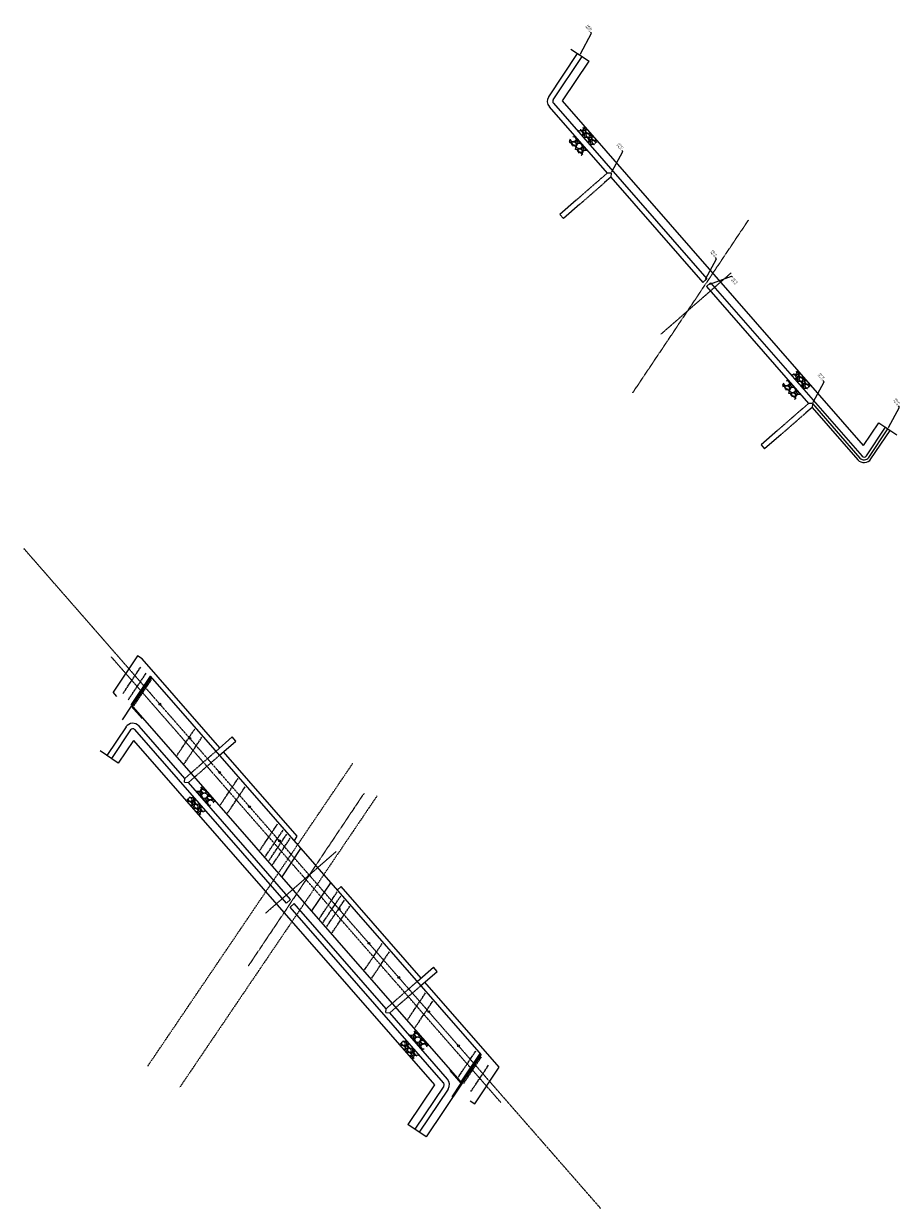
# Model space of a CAD drawing. Header units: inches. Extents: x 26074054 to 26126065, y 7457260 to 7507668.
# Tile 2 of 2: x 26089899 to 26090859, y 7484341 to 7485638. Entities that reach past the tile are written whole.
import ezdxf
from ezdxf import colors
from ezdxf.entities.mleader import LeaderData, LeaderLine
from ezdxf.math import Vec2, Vec3

# ---------------------------------------------------------------- set-up
doc = ezdxf.new("R2010")
doc.units = ezdxf.units.IN
doc.header["$MEASUREMENT"] = 0
for name, pattern in [('bcenterline', [0.5, 0.375, -0.03125, 0.0625, -0.03125]), ('brebarpr', [1.5625, 1.5, -0.0625]), ('HIDDEN', [0.375, 0.25, -0.125]), ('OhDOT_USTN5', [0.11, 0.055, -0.055])]:
    doc.linetypes.add(name, pattern=pattern)
for name, color, linetype in [('BR_P_Brg_Centerline', 2, 'bcenterline'), ('BR_P_Dia_Stl_Det', 1, 'Continuous'), ('BR_P_Drain_Object', 4, 'Continuous'), ('BR_P_Gen_Centerline', 7, 'bcenterline'), ('BR_P_Gen_Joint_Filler', 2, 'Continuous'), ('BR_P_Gen_Porous_Backfill', 3, 'Continuous'), ('BR_P_Gen_Text', 7, 'Continuous'), ('BR_P_Sub_Deep_Centerline', 2, 'bcenterline'), ('BR_P_Sub_Foot_Object', 7, 'Continuous'), ('BR_P_Sub_Object', 1, 'Continuous'), ('BR_P_Sub_Reinforcing', 30, 'brebarpr'), ('DR_X_Storm_Sewer', 151, 'OhDOT_USTN5'), ('SC_Scratch1', 7, 'Continuous')]:
    doc.layers.add(name, color=color, linetype=linetype)
doc.styles.add('Slanted Normal (0.14) Font 31', font='font31.shx', dxfattribs={"height": 0.14})

msp = doc.modelspace()

# ---------------------------------------------------------------- hatches: boundary and pattern name
at = {"layer": 'BR_P_Gen_Joint_Filler'}
h = msp.add_hatch(dxfattribs=at)
h.set_pattern_fill('ANSI31', color=256, scale=10)
h.set_pattern_definition([(176.1527, (26090048.5951, 7484892.9783), (-0.08387, -1.247183), [])])
h.paths.add_polyline_path([(26090017, 7484892.6), (26090018.4, 7484891.1), (26090032.2, 7484911.7), (26090030.9, 7484913.2)])
h.paths.add_polyline_path([(26090030.9, 7484913.2), (26090032.2, 7484911.7), (26090039.2, 7484922), (26090037.8, 7484923.6)])
h = msp.add_hatch(dxfattribs=at)
h.set_pattern_fill('ANSI31', color=256, scale=10)
h.set_pattern_definition([(176.1527, (26090409.6748, 7484479.8328), (-0.08387, -1.247183), [])])
h.paths.add_polyline_path([(26090378.1, 7484479.5), (26090379.5, 7484477.9), (26090393.3, 7484498.5), (26090392, 7484500.1)])
h.paths.add_polyline_path([(26090392, 7484500.1), (26090393.3, 7484498.5), (26090400.2, 7484508.9), (26090398.9, 7484510.4)])
at = {"layer": 'BR_P_Gen_Text', "transparency": 33554534}
h = msp.add_hatch(dxfattribs=at)
h.set_pattern_fill('GRAVEL', color=256, scale=10, angle=311.1527)
h.set_pattern_definition([(179.1655, (26090089.7925, 7485412.0949), (-120.4117057, 1.0105114), [1.34536, -133.19088]), (136.12246, (26090088.44727, 7485412.11453), (86.497779, -83.7743053), [2.30868, -228.55925]), (83.66316, (26090086.7831, 7485413.7147), (-17.0185755, -147.6833372), [1.62788, -161.16033]), (218.4264, (26090082.33426, 7485415.0061), (157.1723303, 124.0840787), [2.10238, -208.13558]), (243.98637, (26090080.68724, 7485413.69944), (57.4515731, 116.61610845), [2.06155, -204.09373]), (308.4264, (26090079.78307, 7485411.84674), (-124.0840787, 157.1723303), [2.10238, -208.13558]), (348.84696, (26090081.08972, 7485410.19972), (-160.84470332, 32.0777402), [2.78029, -275.24849]), (23.408045, (26090083.8175, 7485409.66193), (211.71559335, 92.06795062), [2.62488, -259.86321]), (72.58228, (26090086.22635, 7485410.70474), (45.2391063, 145.7855386), [2.1095, -208.84073]), (126.38907, (26090086.8578, 7485412.7175), (64.8579312, -89.406089), [2.40832, -118.00763]), (173.550154, (26090085.42903, 7485414.65623), (-161.79360262, 17.96747477), [3.11448, -308.33375]), (89.9668, (26090088.7738, 7485407.486), (-0.8872872, 92.1911749), [1.06301, -105.23845]), (122.62195, (26090088.77446, 7485408.549), (70.48971496, -111.0459368), [2.02237, -200.21511]), (176.1527, (26090087.684, 7485410.252), (-7.52958, -6.58068), [1.4142, -12.72793]), (154.3513, (26090088.1271, 7485411.5691), (47.96258, -24.4865457), [0.76158, -75.39615]), (242.95413, (26090087.4406, 7485411.8987), (16.008064, 27.2716315), [1.07703, -52.77462]), (342.11647, (26090086.9508, 7485410.9395), (34.801214, -9.427381), [1.74929, -56.56023]), (112.7178, (26090088.6156, 7485410.4023), (5.631784, -21.639848), [1.2649, -30.35787]), (327.54226, (26090083.6238, 7485416.2659), (88.3955776, -55.5537745), [1.772, -175.42845]), (21.4989, (26090085.119, 7485415.3149), (-109.1481382, -42.2691841), [1.48661, -147.17408]), (244.3513, (26090090.1215, 7485411.7185), (24.4865457, 47.96258), [1.52315, -74.63458]), (294.76318, (26090089.4622, 7485410.3454), (-43.21808344, 95.0378728), [1.772, -175.42845]), (290.59667, (26090078.9554, 7485412.1859), (-17.8442505, 50.809278), [1.7088, -83.73124]), (245.92786, (26090079.5566, 7485410.5863), (49.9219907, 110.0354254), [1.43178, -141.74643]), (17.95413, (26090082.6577, 7485405.0625), (50.809278, 17.8442505), [1.52315, -74.63458]), (328.50674, (26090084.10673, 7485405.532), (-115.66720914, 71.5618385), [1.67631, -165.95424]), (20.59667, (26090079.4332, 7485408.752), (-50.809278, -17.8442505), [0.8544, -84.58564]), (52.46265, (26090082.263, 7485405.5143), (23.537646, 33.8523146), [0.5099, -50.4803]), (117.1165, (26090082.5736, 7485405.9186), (12.212467, -29.16943), [2.06155, -39.1695]), (137.16172, (26090081.6339, 7485407.75353), (73.3364129, -68.7151406), [1.9105, -189.13923]), (254.8428, (26090086.2732, 7485410.3472), (8.478482, 20.690948), [1.44222, -34.6133]), (304.30994, (26090085.8961, 7485408.9552), (96.81244717, -141.16426627), [2.51794, -249.27563]), (12.09811, (26090087.3154, 7485406.8754), (-79.0298088, -15.946452), [1.02956, -101.92674]), (41.1527, (26090088.322, 7485407.091), (0.9489, 14.11027), [0.6, -9.4]), (71.40915, (26090081.7282, 7485408.10155), (-26.3843443, -76.1831108), [1.38924, -137.5352]), (359.1655, (26090082.1711, 7485409.4183), (120.4117057, -1.0105114), [2.69072, -131.84552]), (311.1527, (26090084.862, 7485409.379), (14.11027, -0.9489), [2.6, -7.4]), (276.45756, (26090086.5725, 7485407.4214), (13.099754, -121.360605), [1.58114, -156.53274]), (205.20732, (26090086.7503, 7485405.8503), (-36.6990125, -18.79315), [1.45602, -71.34508]), (158.79869, (26090085.43297, 7485405.2302), (-200.32880163, 77.25523436), [2.37065, -234.69474]), (126.5788, (26090083.22278, 7485406.08754), (-78.01929733, 104.46525377), [2.50799, -248.29073])])
h.paths.add_polyline_path([(26090528.2, 7485509.3), (26090513.4, 7485526.2), (26090506.5, 7485520.4), (26090506.9, 7485519.9), (26090521.5, 7485503.2)])
h.paths.add_polyline_path([(26090516.9, 7485499.4), (26090502.4, 7485516), (26090495.6, 7485510), (26090510.1, 7485493.4)])
h = msp.add_hatch(dxfattribs=at)
h.set_pattern_fill('GRAVEL', color=256, scale=10, angle=311.1527)
h.set_pattern_definition([(179.1655, (26090323.3334, 7485144.8787), (-120.4117057, 1.0105114), [1.34536, -133.19088]), (136.12246, (26090321.98817, 7485144.8983), (86.497779, -83.7743053), [2.30868, -228.55925]), (83.66316, (26090320.324, 7485146.49847), (-17.0185755, -147.6833372), [1.62788, -161.16033]), (218.4264, (26090315.87516, 7485147.78984), (157.1723303, 124.0840787), [2.10238, -208.13558]), (243.98637, (26090314.22814, 7485146.4832), (57.4515731, 116.61610845), [2.06155, -204.09373]), (308.4264, (26090313.324, 7485144.6305), (-124.0840787, 157.1723303), [2.10238, -208.13558]), (348.84696, (26090314.63062, 7485142.98347), (-160.84470332, 32.0777402), [2.78029, -275.24849]), (23.408045, (26090317.3584, 7485142.44568), (211.71559335, 92.06795062), [2.62488, -259.86321]), (72.58228, (26090319.76725, 7485143.4885), (45.2391063, 145.7855386), [2.1095, -208.84073]), (126.38907, (26090320.3987, 7485145.5013), (64.8579312, -89.406089), [2.40832, -118.00763]), (173.550154, (26090318.96993, 7485147.43997), (-161.79360262, 17.96747477), [3.11448, -308.33375]), (89.9668, (26090322.3147, 7485140.2697), (-0.8872872, 92.1911749), [1.06301, -105.23845]), (122.62195, (26090322.31536, 7485141.33276), (70.48971496, -111.0459368), [2.02237, -200.21511]), (176.1527, (26090321.225, 7485143.036), (-7.52958, -6.58068), [1.4142, -12.72793]), (154.3513, (26090321.668, 7485144.3528), (47.96258, -24.4865457), [0.76158, -75.39615]), (242.95413, (26090320.9815, 7485144.6825), (16.008064, 27.2716315), [1.07703, -52.77462]), (342.11647, (26090320.4917, 7485143.7232), (34.801214, -9.427381), [1.74929, -56.56023]), (112.7178, (26090322.1565, 7485143.186), (5.631784, -21.639848), [1.2649, -30.35787]), (327.54226, (26090317.1647, 7485149.04965), (88.3955776, -55.5537745), [1.772, -175.42845]), (21.4989, (26090318.6599, 7485148.09866), (-109.1481382, -42.2691841), [1.48661, -147.17408]), (244.3513, (26090323.6624, 7485144.5022), (24.4865457, 47.96258), [1.52315, -74.63458]), (294.76318, (26090323.0031, 7485143.12913), (-43.21808344, 95.0378728), [1.772, -175.42845]), (290.59667, (26090312.4963, 7485144.9696), (-17.8442505, 50.809278), [1.7088, -83.73124]), (245.92786, (26090313.0975, 7485143.37006), (49.9219907, 110.0354254), [1.43178, -141.74643]), (17.95413, (26090316.1987, 7485137.8462), (50.809278, 17.8442505), [1.52315, -74.63458]), (328.50674, (26090317.64763, 7485138.31575), (-115.66720914, 71.5618385), [1.67631, -165.95424]), (20.59667, (26090312.9741, 7485141.5357), (-50.809278, -17.8442505), [0.8544, -84.58564]), (52.46265, (26090315.8038, 7485138.298), (23.537646, 33.8523146), [0.5099, -50.4803]), (117.1165, (26090316.1145, 7485138.7023), (12.212467, -29.16943), [2.06155, -39.1695]), (137.16172, (26090315.1748, 7485140.5373), (73.3364129, -68.7151406), [1.9105, -189.13923]), (254.8428, (26090319.814, 7485143.131), (8.478482, 20.690948), [1.44222, -34.6133]), (304.30994, (26090319.437, 7485141.73893), (96.81244717, -141.16426627), [2.51794, -249.27563]), (12.09811, (26090320.8563, 7485139.6591), (-79.0298088, -15.946452), [1.02956, -101.92674]), (41.1527, (26090321.863, 7485139.875), (0.9489, 14.11027), [0.6, -9.4]), (71.40915, (26090315.2691, 7485140.8853), (-26.3843443, -76.1831108), [1.38924, -137.5352]), (359.1655, (26090315.712, 7485142.20205), (120.4117057, -1.0105114), [2.69072, -131.84552]), (311.1527, (26090318.402, 7485142.163), (14.11027, -0.9489), [2.6, -7.4]), (276.45756, (26090320.1134, 7485140.20517), (13.099754, -121.360605), [1.58114, -156.53274]), (205.20732, (26090320.2912, 7485138.634), (-36.6990125, -18.79315), [1.45602, -71.34508]), (158.79869, (26090318.97387, 7485138.01395), (-200.32880163, 77.25523436), [2.37065, -234.69474]), (126.5788, (26090316.76368, 7485138.8713), (-78.01929733, 104.46525377), [2.50799, -248.29073])])
h.paths.add_polyline_path([(26090761.7, 7485242), (26090746.9, 7485259), (26090740.1, 7485253.1), (26090740.5, 7485252.6), (26090755, 7485236)])
h.paths.add_polyline_path([(26090750.4, 7485232.1), (26090735.9, 7485248.7), (26090729.2, 7485242.8), (26090743.7, 7485226.2)])
h = msp.add_hatch(dxfattribs=at)
h.set_pattern_fill('GRAVEL', color=256, scale=10, angle=131.1527)
h.set_pattern_definition([(359.1655, (26090515.2664, 7484884.8191), (120.4117057, -1.0105114), [1.34536, -133.19088]), (316.12246, (26090516.61164, 7484884.7995), (-86.497779, 83.7743053), [2.30868, -228.55925]), (263.66316, (26090518.2758, 7484883.1993), (17.01857546, 147.6833372), [1.62788, -161.16033]), (38.4264, (26090522.72465, 7484881.90795), (-157.1723303, -124.0840787), [2.10238, -208.13558]), (63.98637, (26090524.37167, 7484883.2146), (-57.4515731, -116.61610845), [2.06155, -204.09373]), (128.4264, (26090525.27584, 7484885.0673), (124.0840787, -157.1723303), [2.10238, -208.13558]), (168.84696, (26090523.9692, 7484886.7143), (160.84470332, -32.07774018), [2.78029, -275.24849]), (203.408045, (26090521.2414, 7484887.2521), (-211.71559335, -92.06795063), [2.62488, -259.86321]), (252.58228, (26090518.83256, 7484886.2093), (-45.2391063, -145.7855386), [2.1095, -208.84073]), (306.38907, (26090518.2011, 7484884.1965), (-64.8579312, 89.406089), [2.40832, -118.00763]), (353.550154, (26090519.6299, 7484882.2578), (161.79360263, -17.96747477), [3.11448, -308.33375]), (269.9668, (26090516.2851, 7484889.428), (0.8872872, -92.1911749), [1.06301, -105.23845]), (302.62195, (26090516.28446, 7484888.36503), (-70.48971496, 111.0459368), [2.02237, -200.21511]), (356.1527, (26090517.375, 7484886.662), (7.52958, 6.58068), [1.4142, -12.72793]), (334.3513, (26090516.9318, 7484885.345), (-47.96258, 24.4865457), [0.76158, -75.39615]), (62.95413, (26090517.6183, 7484885.0153), (-16.008064, -27.2716315), [1.07703, -52.77462]), (162.11647, (26090518.108, 7484885.9745), (-34.801214, 9.427381), [1.74929, -56.56023]), (292.7178, (26090516.4433, 7484886.5117), (-5.631784, 21.639848), [1.2649, -30.35787]), (147.54226, (26090521.43514, 7484880.64813), (-88.3955776, 55.5537745), [1.772, -175.42845]), (201.4989, (26090519.93994, 7484881.5991), (109.1481382, 42.2691841), [1.48661, -147.17408]), (64.3513, (26090514.9374, 7484885.1956), (-24.4865457, -47.96258), [1.52315, -74.63458]), (114.76318, (26090515.5967, 7484886.56865), (43.21808344, -95.0378728), [1.772, -175.42845]), (110.59667, (26090526.1035, 7484884.7282), (17.8442505, -50.809278), [1.7088, -83.73124]), (65.92786, (26090525.50234, 7484886.3277), (-49.9219907, -110.0354254), [1.43178, -141.74643]), (197.95413, (26090522.4012, 7484891.8516), (-50.809278, -17.8442505), [1.52315, -74.63458]), (148.50674, (26090520.9522, 7484891.38204), (115.66720914, -71.5618385), [1.67631, -165.95424]), (200.59667, (26090525.6257, 7484888.1621), (50.809278, 17.8442505), [0.8544, -84.58564]), (232.46265, (26090522.796, 7484891.3998), (-23.537646, -33.8523146), [0.5099, -50.4803]), (297.1165, (26090522.4853, 7484890.9955), (-12.212467, 29.16943), [2.06155, -39.1695]), (317.16172, (26090523.425, 7484889.1605), (-73.3364129, 68.7151406), [1.9105, -189.13923]), (74.8428, (26090518.7857, 7484886.5668), (-8.478482, -20.690948), [1.44222, -34.6133]), (124.30994, (26090519.16283, 7484887.95885), (-96.81244718, 141.16426627), [2.51794, -249.27563]), (192.09811, (26090517.7435, 7484890.0387), (79.0298088, 15.946452), [1.02956, -101.92674]), (221.1527, (26090516.737, 7484889.823), (-0.9489, -14.11027), [0.6, -9.4]), (251.40915, (26090523.3307, 7484888.8125), (26.3843443, 76.1831108), [1.38924, -137.5352]), (179.1655, (26090522.8878, 7484887.4957), (-120.4117057, 1.0105114), [2.69072, -131.84552]), (131.1527, (26090520.197, 7484887.535), (-14.11027, 0.9489), [2.6, -7.4]), (96.45756, (26090518.4864, 7484889.4926), (-13.099754, 121.360605), [1.58114, -156.53274]), (25.20732, (26090518.3086, 7484891.0637), (36.6990125, 18.79315), [1.45602, -71.34508]), (338.79869, (26090519.62594, 7484891.68384), (200.32880163, -77.25523436), [2.37065, -234.69474]), (306.5788, (26090521.83614, 7484890.8265), (78.01929733, -104.46525377), [2.50799, -248.29073])])
h.paths.add_polyline_path([(26090076.9, 7484787.7), (26090091.7, 7484770.7), (26090098.5, 7484776.6), (26090098.1, 7484777.1), (26090083.6, 7484793.7)])
h.paths.add_polyline_path([(26090088.2, 7484797.6), (26090102.7, 7484781), (26090109.4, 7484786.9), (26090094.9, 7484803.5)])
h = msp.add_hatch(dxfattribs=at)
h.set_pattern_fill('GRAVEL', color=256, scale=10, angle=131.1527)
h.set_pattern_definition([(359.1655, (26090748.8073, 7484617.60285), (120.4117057, -1.0105114), [1.34536, -133.19088]), (316.12246, (26090750.15254, 7484617.58325), (-86.497779, 83.7743053), [2.30868, -228.55925]), (263.66316, (26090751.8167, 7484615.98306), (17.01857546, 147.6833372), [1.62788, -161.16033]), (38.4264, (26090756.26556, 7484614.6917), (-157.1723303, -124.0840787), [2.10238, -208.13558]), (63.98637, (26090757.91257, 7484615.99835), (-57.4515731, -116.61610845), [2.06155, -204.09373]), (128.4264, (26090758.81674, 7484617.85104), (124.0840787, -157.1723303), [2.10238, -208.13558]), (168.84696, (26090757.5101, 7484619.49806), (160.84470332, -32.07774018), [2.78029, -275.24849]), (203.408045, (26090754.7823, 7484620.03585), (-211.71559335, -92.06795063), [2.62488, -259.86321]), (252.58228, (26090752.37346, 7484618.99305), (-45.2391063, -145.7855386), [2.1095, -208.84073]), (306.38907, (26090751.742, 7484616.9803), (-64.8579312, 89.406089), [2.40832, -118.00763]), (353.550154, (26090753.1708, 7484615.04156), (161.79360263, -17.96747477), [3.11448, -308.33375]), (269.9668, (26090749.826, 7484622.2118), (0.8872872, -92.1911749), [1.06301, -105.23845]), (302.62195, (26090749.82536, 7484621.1488), (-70.48971496, 111.0459368), [2.02237, -200.21511]), (356.1527, (26090750.9156, 7484619.4454), (7.52958, 6.58068), [1.4142, -12.72793]), (334.3513, (26090750.4727, 7484618.1287), (-47.96258, 24.4865457), [0.76158, -75.39615]), (62.95413, (26090751.1592, 7484617.799), (-16.008064, -27.2716315), [1.07703, -52.77462]), (162.11647, (26090751.649, 7484618.7583), (-34.801214, 9.427381), [1.74929, -56.56023]), (292.7178, (26090749.9842, 7484619.2955), (-5.631784, 21.639848), [1.2649, -30.35787]), (147.54226, (26090754.97604, 7484613.4319), (-88.3955776, 55.5537745), [1.772, -175.42845]), (201.4989, (26090753.48084, 7484614.3829), (109.1481382, 42.2691841), [1.48661, -147.17408]), (64.3513, (26090748.4783, 7484617.9793), (-24.4865457, -47.96258), [1.52315, -74.63458]), (114.76318, (26090749.1376, 7484619.3524), (43.21808344, -95.0378728), [1.772, -175.42845]), (110.59667, (26090759.6444, 7484617.5119), (17.8442505, -50.809278), [1.7088, -83.73124]), (65.92786, (26090759.04324, 7484619.1115), (-49.9219907, -110.0354254), [1.43178, -141.74643]), (197.95413, (26090755.9421, 7484624.6353), (-50.809278, -17.8442505), [1.52315, -74.63458]), (148.50674, (26090754.4931, 7484624.1658), (115.66720914, -71.5618385), [1.67631, -165.95424]), (200.59667, (26090759.1666, 7484620.9458), (50.809278, 17.8442505), [0.8544, -84.58564]), (232.46265, (26090756.337, 7484624.1835), (-23.537646, -33.8523146), [0.5099, -50.4803]), (297.1165, (26090756.0262, 7484623.7792), (-12.212467, 29.16943), [2.06155, -39.1695]), (317.16172, (26090756.9659, 7484621.94425), (-73.3364129, 68.7151406), [1.9105, -189.13923]), (74.8428, (26090752.3266, 7484619.3505), (-8.478482, -20.690948), [1.44222, -34.6133]), (124.30994, (26090752.70373, 7484620.7426), (-96.81244718, 141.16426627), [2.51794, -249.27563]), (192.09811, (26090751.2844, 7484622.8224), (79.0298088, 15.946452), [1.02956, -101.92674]), (221.1527, (26090750.278, 7484622.607), (-0.9489, -14.11027), [0.6, -9.4]), (251.40915, (26090756.8716, 7484621.59624), (26.3843443, 76.1831108), [1.38924, -137.5352]), (179.1655, (26090756.4287, 7484620.2795), (-120.4117057, 1.0105114), [2.69072, -131.84552]), (131.1527, (26090753.738, 7484620.319), (-14.11027, 0.9489), [2.6, -7.4]), (96.45756, (26090752.0273, 7484622.27637), (-13.099754, 121.360605), [1.58114, -156.53274]), (25.20732, (26090751.8495, 7484623.8475), (36.6990125, 18.79315), [1.45602, -71.34508]), (338.79869, (26090753.16684, 7484624.4676), (200.32880163, -77.25523436), [2.37065, -234.69474]), (306.5788, (26090755.37704, 7484623.61025), (78.01929733, -104.46525377), [2.50799, -248.29073])])
h.paths.add_polyline_path([(26090310.4, 7484520.4), (26090325.2, 7484503.5), (26090332.1, 7484509.3), (26090331.7, 7484509.8), (26090317.1, 7484526.5)])
h.paths.add_polyline_path([(26090321.7, 7484530.3), (26090336.2, 7484513.7), (26090343, 7484519.7), (26090328.5, 7484536.3)])

# ---------------------------------------------------------------- linework, layer by layer
at = {"layer": 'BR_P_Brg_Centerline'}
for p, q in [((26090674.2, 7485365.5), (26090597.2, 7485298.2)), ((26090531.1, 7484340.8), (26089899.4, 7485063.7)), ((26090164.4, 7484664.2), (26090241.4, 7484731.5))]:
    msp.add_line(p, q, dxfattribs=at)
at = {"layer": 'BR_P_Dia_Stl_Det'}
for centre in [(26090048.6, 7484893), (26090081.3, 7484855.6), (26090114, 7484818.1), (26090146.7, 7484780.7), (26090179.4, 7484743.3), (26090212.1, 7484705.9), (26090244.8, 7484668.5), (26090277.5, 7484631.1), (26090310.2, 7484593.6), (26090342.9, 7484556.2), (26090375.6, 7484518.8)]:
    msp.add_circle(centre, 1, dxfattribs=at)
at = {"layer": 'BR_P_Drain_Object'}
for p, q in [((26090474.3, 7485558.3), (26090506, 7485605.6)), ((26090479.3, 7485554.9), (26090511, 7485602.3)), ((26090506, 7485605.6), (26090511, 7485602.3)), ((26090479.5, 7485551.3), (26090647.5, 7485359)), ((26090475, 7485547.3), (26090538.4, 7485474.8)), ((26090538.4, 7485474.8), (26090531.6, 7485468.8)), ((26090542.6, 7485474.5), (26090538.4, 7485474.8)), ((26090542.6, 7485474.5), (26090542.3, 7485470.2)), ((26090542.3, 7485470.2), (26090535.6, 7485464.3)), ((26090542.3, 7485470.2), (26090643, 7485355)), ((26090504.5, 7485445.1), (26090486.4, 7485429.4)), ((26090508.5, 7485440.6), (26090490.4, 7485424.8)), ((26090486.4, 7485429.4), (26090490.4, 7485424.8)), ((26090643, 7485355), (26090647.5, 7485359)), ((26090647, 7485350.5), (26090651.5, 7485354.5)), ((26090651.5, 7485354.5), (26090817.4, 7485164.6)), ((26090647, 7485350.5), (26090758.8, 7485222.5)), ((26090758.8, 7485222.5), (26090752.1, 7485216.6)), ((26090762.8, 7485218), (26090756, 7485212.1)), ((26090763.1, 7485222.2), (26090758.8, 7485222.5)), ((26090763.1, 7485222.2), (26090762.8, 7485218)), ((26090762.8, 7485218), (26090812.9, 7485160.7)), ((26090725, 7485192.9), (26090706.9, 7485177.1)), ((26090728.9, 7485188.4), (26090710.8, 7485172.6)), ((26090822.2, 7485164.9), (26090843.2, 7485196.3)), ((26090827.1, 7485161.6), (26090848.2, 7485192.9)), ((26090843.2, 7485196.3), (26090848.2, 7485192.9)), ((26090706.9, 7485177.1), (26090710.8, 7485172.6)), ((26090011.5, 7484868.1), (26089990.4, 7484836.8)), ((26090016.4, 7484864.8), (26089995.4, 7484833.4)), ((26090187.1, 7484675.2), (26090021.2, 7484865.1)), ((26090075.8, 7484811.7), (26090025.7, 7484869)), ((26090109.7, 7484841.3), (26090127.8, 7484857.1)), ((26090113.6, 7484836.8), (26090131.7, 7484852.6)), ((26090131.7, 7484852.6), (26090127.8, 7484857.1)), ((26089995.4, 7484833.4), (26089990.4, 7484836.8)), ((26090075.5, 7484807.5), (26090075.8, 7484811.7)), ((26090075.8, 7484811.7), (26090082.6, 7484817.6)), ((26090079.8, 7484807.2), (26090086.5, 7484813.1)), ((26090075.5, 7484807.5), (26090079.8, 7484807.2)), ((26090191.6, 7484679.2), (26090079.8, 7484807.2)), ((26090191.6, 7484679.2), (26090187.1, 7484675.2)), ((26090195.6, 7484674.7), (26090191.1, 7484670.7)), ((26090359.1, 7484478.4), (26090191.1, 7484670.7)), ((26090296.3, 7484559.5), (26090195.6, 7484674.7)), ((26090330.1, 7484589.1), (26090348.2, 7484604.9)), ((26090352.2, 7484600.3), (26090348.2, 7484604.9)), ((26090334.1, 7484584.5), (26090352.2, 7484600.3)), ((26090296.3, 7484559.5), (26090303, 7484565.4)), ((26090296, 7484555.2), (26090296.3, 7484559.5)), ((26090296, 7484555.2), (26090300.2, 7484554.9)), ((26090300.2, 7484554.9), (26090307, 7484560.9)), ((26090363.6, 7484482.4), (26090300.2, 7484554.9)), ((26090359.3, 7484474.8), (26090327.6, 7484427.4)), ((26090364.3, 7484471.4), (26090332.6, 7484424.1)), ((26090332.6, 7484424.1), (26090327.6, 7484427.4))]:
    msp.add_line(p, q, dxfattribs=at)
at = {"layer": 'BR_P_Drain_Object', "linetype": 'HIDDEN'}
for p, q in [((26090531.6, 7485468.8), (26090504.5, 7485445.1)), ((26090535.6, 7485464.3), (26090508.5, 7485440.6)), ((26090752.1, 7485216.6), (26090725, 7485192.9)), ((26090756, 7485212.1), (26090728.9, 7485188.4)), ((26090082.6, 7484817.6), (26090109.7, 7484841.3)), ((26090086.5, 7484813.1), (26090113.6, 7484836.8)), ((26090303, 7484565.4), (26090330.1, 7484589.1)), ((26090307, 7484560.9), (26090334.1, 7484584.5))]:
    msp.add_line(p, q, dxfattribs=at)
at = {"layer": 'BR_P_Drain_Object'}
msp.add_lwpolyline([(26090763.1, 7485222.2), (26090815.2, 7485162.6, 0.493145), (26090824.7, 7485163.3), (26090845.7, 7485194.6)], format="xyb", dxfattribs=at)
for centre, radius, start, end in [((26090481.8, 7485553.2), 9, 146.1527, 221.1527), ((26090481.8, 7485553.2), 3, 146.1527, 221.1527), ((26090819.7, 7485166.6), 9, 221.1527, 326.1527), ((26090819.7, 7485166.6), 3, 221.1527, 326.1527), ((26090018.9, 7484863.1), 9, 41.1527, 146.1527), ((26090018.9, 7484863.1), 3, 41.1527, 146.1527), ((26090356.8, 7484476.5), 3, 326.1527, 41.1527), ((26090356.8, 7484476.5), 9, 326.1527, 41.1527)]:
    msp.add_arc(centre, radius, start, end, dxfattribs=at)
at = {"layer": 'BR_P_Gen_Centerline'}
for p, q in [((26090566.3, 7485234), (26090693.3, 7485423.5)), ((26090272.3, 7484795.7), (26090145.3, 7484606.2))]:
    msp.add_line(p, q, dxfattribs=at)
at = {"layer": 'BR_P_Gen_Joint_Filler'}
for p, q in [((26090037.8, 7484923.6), (26090017, 7484892.6)), ((26090018.4, 7484891.1), (26090039.2, 7484922)), ((26090039.2, 7484922), (26090037.8, 7484923.6)), ((26090018.4, 7484891.1), (26090017, 7484892.6)), ((26090398.9, 7484510.4), (26090378.1, 7484479.5)), ((26090379.5, 7484477.9), (26090400.2, 7484508.9)), ((26090400.2, 7484508.9), (26090398.9, 7484510.4)), ((26090379.5, 7484477.9), (26090378.1, 7484479.5))]:
    msp.add_line(p, q, dxfattribs=at)
at = {"layer": 'BR_P_Gen_Porous_Backfill'}
for p, q in [((26090498.6, 7485610.6), (26090518.5, 7485597.2)), ((26090489.3, 7485553.7), (26090518.5, 7485597.2)), ((26090819, 7485176.4), (26090489.3, 7485553.7)), ((26090819, 7485176.4), (26090835.7, 7485201.3)), ((26090835.7, 7485201.3), (26090855.6, 7485187.9)), ((26090019.6, 7484853.3), (26090002.9, 7484828.4)), ((26090019.6, 7484853.3), (26090349.3, 7484476)), ((26090002.9, 7484828.4), (26089983, 7484841.8)), ((26090349.3, 7484476), (26090320.1, 7484432.5)), ((26090340, 7484419.1), (26090320.1, 7484432.5))]:
    msp.add_line(p, q, dxfattribs=at)
at = {"layer": 'BR_P_Sub_Deep_Centerline'}
msp.add_line((26090421.9, 7484456.8), (26089995.4, 7484944.7), dxfattribs=at)
at = {"layer": 'BR_P_Sub_Foot_Object'}
for p, q in [((26090024, 7484946.1), (26089997.2, 7484906.2)), ((26090029, 7484942.8), (26090024, 7484946.1)), ((26090114.2, 7484845.3), (26090029, 7484942.8)), ((26090001.3, 7484901.5), (26089997.2, 7484906.2)), ((26090198.9, 7484748.3), (26090118.2, 7484840.7)), ((26090195.5, 7484743.1), (26090199, 7484748.3)), ((26090242.6, 7484689.3), (26090247.1, 7484693.2)), ((26090334.7, 7484593), (26090247.1, 7484693.2)), ((26090420.1, 7484495.3), (26090338.6, 7484588.5)), ((26090393.3, 7484455.4), (26090420.1, 7484495.3)), ((26090388.3, 7484458.7), (26090393.3, 7484455.4))]:
    msp.add_line(p, q, dxfattribs=at)
at = {"layer": 'BR_P_Sub_Object'}
for p, q in [((26090037.8, 7484923.6), (26090400.2, 7484508.9)), ((26090017.1, 7484891), (26090007.1, 7484876)), ((26090379.5, 7484477.9), (26090017, 7484892.6)), ((26090029, 7484877.4), (26090017.1, 7484891)), ((26090202.7, 7484734.9), (26090181.9, 7484704)), ((26090235.4, 7484697.5), (26090214.6, 7484666.5)), ((26090366, 7484491.9), (26090378.2, 7484477.8)), ((26090379.5, 7484477.9), (26090340, 7484419.1)), ((26090378.2, 7484477.8), (26090368.2, 7484462.9))]:
    msp.add_line(p, q, dxfattribs=at)
at = {"layer": 'BR_P_Sub_Reinforcing'}
for p, q in [((26090008.1, 7484904.6), (26090027.5, 7484933.6)), ((26090014, 7484897.9), (26090033.4, 7484926.8)), ((26090019.9, 7484891.1), (26090039.4, 7484920)), ((26090067.3, 7484836.9), (26090086.7, 7484865.8)), ((26090075.2, 7484827.8), (26090094.6, 7484856.8)), ((26090114.7, 7484782.6), (26090134.1, 7484811.6)), ((26090122.6, 7484773.6), (26090142, 7484802.6)), ((26090158.1, 7484733), (26090177.5, 7484761.9)), ((26090164, 7484726.2), (26090183.5, 7484755.1)), ((26090168, 7484721.7), (26090187.4, 7484750.6)), ((26090171.9, 7484717.2), (26090191.3, 7484746.1)), ((26090223.3, 7484658.4), (26090242.7, 7484687.4)), ((26090227.2, 7484653.9), (26090246.6, 7484682.9)), ((26090231.2, 7484649.4), (26090250.6, 7484678.3)), ((26090237.1, 7484642.6), (26090256.5, 7484671.6)), ((26090272.6, 7484601.9), (26090292, 7484630.9)), ((26090280.5, 7484592.9), (26090299.9, 7484621.9)), ((26090320, 7484547.7), (26090339.4, 7484576.7)), ((26090327.9, 7484538.7), (26090347.3, 7484567.6)), ((26090375.3, 7484484.5), (26090394.7, 7484513.4)), ((26090381.2, 7484477.7), (26090400.6, 7484506.7)), ((26090389.1, 7484468.7), (26090408.5, 7484497.6))]:
    msp.add_line(p, q, dxfattribs=at)
at = {"layer": 'DR_X_Storm_Sewer'}
for p, q in [((26090035.5, 7484496.9, 10714.6), (26090259.7, 7484828.1, 10714.6)), ((26090286.3, 7484792.5, 10714.6), (26090070.2, 7484473.2, 10714.6))]:
    msp.add_line(p, q, dxfattribs=at)

# ---------------------------------------------------------------- leaders
at = {"layer": 'SC_Scratch1'}
ml = msp.add_multileader_mtext('Standard', dxfattribs=at)
ml.set_content('888.20\\P888.49', color=256, style='Slanted Normal (0.14) Font 31')
ml.set_leader_properties(color=97)
ml.build(insert=Vec2(0, 0))
ml.multileader.update_dxf_attribs({"text_right_attachment_type": 3, "dogleg_length": 0.141, "arrow_head_size": 1.69, "scale": 12})
ctx = ml.context
ctx.base_point, ctx.scale, ctx.char_height, ctx.arrow_head_size, ctx.landing_gap_size, ctx.plane_origin, ctx.plane_x_axis, ctx.plane_y_axis = Vec3(26090515.5, 7485638.7), 12, 1.68, 1.69, 1.08, Vec3(26090508.5, 7485603.9), Vec3(0.658068, -0.752958), Vec3(0.752958, 0.658068)
ctx.right_attachment, ctx.text_align_type = 3, 2
notes = []
notes.append((ctx, [(0, (1, 1, 0), (26090521.3, 7485627.8), (-0.658068, 0.752958), 1.69, [(0, [(26090508.5, 7485603.9)], 0, [])])]))
ctx.mtext.insert, ctx.mtext.text_direction, ctx.mtext.rotation, ctx.mtext.alignment, ctx.mtext.flow_direction = Vec3(26090522.2, 7485632.3), Vec3(0.658068, -0.752958), 5.430639, 3, 5
ml = msp.add_multileader_mtext('Standard', dxfattribs=at)
ml.set_content('887.92\\P888.21', color=256, style='Slanted Normal (0.14) Font 31')
ml.set_leader_properties(color=97)
ml.build(insert=Vec2(0, 0))
ml.multileader.update_dxf_attribs({"text_right_attachment_type": 3, "dogleg_length": 0.141, "arrow_head_size": 1.69, "scale": 12})
ctx = ml.context
ctx.base_point, ctx.scale, ctx.char_height, ctx.arrow_head_size, ctx.landing_gap_size, ctx.plane_origin, ctx.plane_x_axis, ctx.plane_y_axis = Vec3(26090549.6, 7485509.2), 12, 1.68, 1.69, 1.08, Vec3(26090542.6, 7485474.5), Vec3(0.658068, -0.752958), Vec3(0.752958, 0.658068)
ctx.right_attachment, ctx.text_align_type = 3, 2
notes.append((ctx, [(0, (1, 1, 0), (26090555.4, 7485498.3), (-0.658068, 0.752958), 1.69, [(0, [(26090542.6, 7485474.5)], 0, [])])]))
ctx.mtext.insert, ctx.mtext.text_direction, ctx.mtext.rotation, ctx.mtext.width, ctx.mtext.alignment, ctx.mtext.flow_direction = Vec3(26090556.3, 7485502.8), Vec3(0.658068, -0.752958), 5.430639, 7.174, 3, 5
ml = msp.add_multileader_mtext('Standard', dxfattribs=at)
ml.set_content('888.19\\P888.48', color=256, style='Slanted Normal (0.14) Font 31')
ml.set_leader_properties(color=97)
ml.build(insert=Vec2(0, 0))
ml.multileader.update_dxf_attribs({"text_right_attachment_type": 3, "dogleg_length": 0.141, "arrow_head_size": 1.69, "scale": 12})
ctx = ml.context
ctx.base_point, ctx.scale, ctx.char_height, ctx.arrow_head_size, ctx.landing_gap_size, ctx.plane_origin, ctx.plane_x_axis, ctx.plane_y_axis = Vec3(26090652.3, 7485391.7), 12, 1.68, 1.69, 1.08, Vec3(26090645.3, 7485357), Vec3(0.658068, -0.752958), Vec3(0.752958, 0.658068)
ctx.right_attachment, ctx.text_align_type = 3, 2
notes.append((ctx, [(0, (1, 1, 0), (26090658, 7485380.9), (-0.658068, 0.752958), 1.69, [(0, [(26090645.3, 7485357)], 0, [])])]))
ctx.mtext.insert, ctx.mtext.text_direction, ctx.mtext.rotation, ctx.mtext.alignment, ctx.mtext.flow_direction = Vec3(26090659, 7485385.4), Vec3(0.658068, -0.752958), 5.430639, 3, 5
ml = msp.add_multileader_mtext('Standard', dxfattribs=at)
ml.set_content('888.22\\P888.51', color=256, style='Slanted Normal (0.14) Font 31')
ml.set_leader_properties(color=97)
ml.build(insert=Vec2(0, 0))
ml.multileader.update_dxf_attribs({"text_right_attachment_type": 3, "dogleg_length": 0.141, "arrow_head_size": 1.69, "scale": 12})
ctx = ml.context
ctx.base_point, ctx.scale, ctx.char_height, ctx.arrow_head_size, ctx.landing_gap_size, ctx.plane_origin, ctx.plane_x_axis, ctx.plane_y_axis = Vec3(26090675.7, 7485360.7), 12, 1.68, 1.69, 1.08, Vec3(26090649.2, 7485352.5), Vec3(0.658068, -0.752958), Vec3(0.752958, 0.658068)
ctx.right_attachment = 3
notes.append((ctx, [(0, (1, 1, 0), (26090674.6, 7485361.9), (0.658068, -0.752958), 1.69, [(0, [(26090649.2, 7485352.5)], 0, [])])]))
ctx.mtext.insert, ctx.mtext.text_direction, ctx.mtext.rotation, ctx.mtext.width, ctx.mtext.flow_direction = Vec3(26090677, 7485360.4), Vec3(0.658068, -0.752958), 5.430639, 8.16, 5
ml = msp.add_multileader_mtext('Standard', dxfattribs=at)
ml.set_content('887.92\\P888.21', color=256, style='Slanted Normal (0.14) Font 31')
ml.set_leader_properties(color=97)
ml.build(insert=Vec2(0, 0))
ml.multileader.update_dxf_attribs({"text_right_attachment_type": 3, "dogleg_length": 0.141, "arrow_head_size": 1.69, "scale": 12})
ctx = ml.context
ctx.base_point, ctx.scale, ctx.char_height, ctx.arrow_head_size, ctx.landing_gap_size, ctx.plane_origin, ctx.plane_x_axis, ctx.plane_y_axis = Vec3(26090770, 7485257), 12, 1.68, 1.69, 1.08, Vec3(26090763.1, 7485222.2), Vec3(0.658068, -0.752958), Vec3(0.752958, 0.658068)
ctx.right_attachment, ctx.text_align_type = 3, 2
notes.append((ctx, [(0, (1, 1, 0), (26090775.8, 7485246.1), (-0.658068, 0.752958), 1.69, [(0, [(26090763.1, 7485222.2)], 0, [])])]))
ctx.mtext.insert, ctx.mtext.text_direction, ctx.mtext.rotation, ctx.mtext.alignment, ctx.mtext.flow_direction = Vec3(26090776.8, 7485250.6), Vec3(0.658068, -0.752958), 5.430639, 3, 5
ml = msp.add_multileader_mtext('Standard', dxfattribs=at)
ml.set_content('888.14\\P888.43', color=256, style='Slanted Normal (0.14) Font 31')
ml.set_leader_properties(color=97)
ml.build(insert=Vec2(0, 0))
ml.multileader.update_dxf_attribs({"text_right_attachment_type": 3, "dogleg_length": 0.141, "arrow_head_size": 1.69, "scale": 12})
ctx = ml.context
ctx.base_point, ctx.scale, ctx.char_height, ctx.arrow_head_size, ctx.landing_gap_size, ctx.plane_origin, ctx.plane_x_axis, ctx.plane_y_axis = Vec3(26090852.6, 7485229.4), 12, 1.68, 1.69, 1.08, Vec3(26090845.7, 7485194.6), Vec3(0.658068, -0.752958), Vec3(0.752958, 0.658068)
ctx.right_attachment, ctx.text_align_type = 3, 2
notes.append((ctx, [(0, (1, 1, 0), (26090858.4, 7485218.5), (-0.658068, 0.752958), 1.69, [(0, [(26090845.7, 7485194.6)], 0, [])])]))
ctx.mtext.insert, ctx.mtext.text_direction, ctx.mtext.rotation, ctx.mtext.alignment, ctx.mtext.flow_direction = Vec3(26090859.3, 7485222.9), Vec3(0.658068, -0.752958), 5.430639, 3, 5
for ctx, leaders in notes:
    for number, flags, end, landing, length, lines in leaders:
        leader = LeaderData()
        leader.index, (leader.has_last_leader_line, leader.has_dogleg_vector, leader.attachment_direction) = number, flags
        leader.last_leader_point, leader.dogleg_vector, leader.dogleg_length = Vec3(end), Vec3(landing), length
        for number, points, colour, breaks in lines:
            line = LeaderLine()
            line.index, line.vertices, line.color, line.breaks = number, Vec3.list(points), colors.encode_raw_color(colour), breaks
            leader.lines.append(line)
        ctx.leaders.append(leader)

doc.saveas('drawing.dxf')
